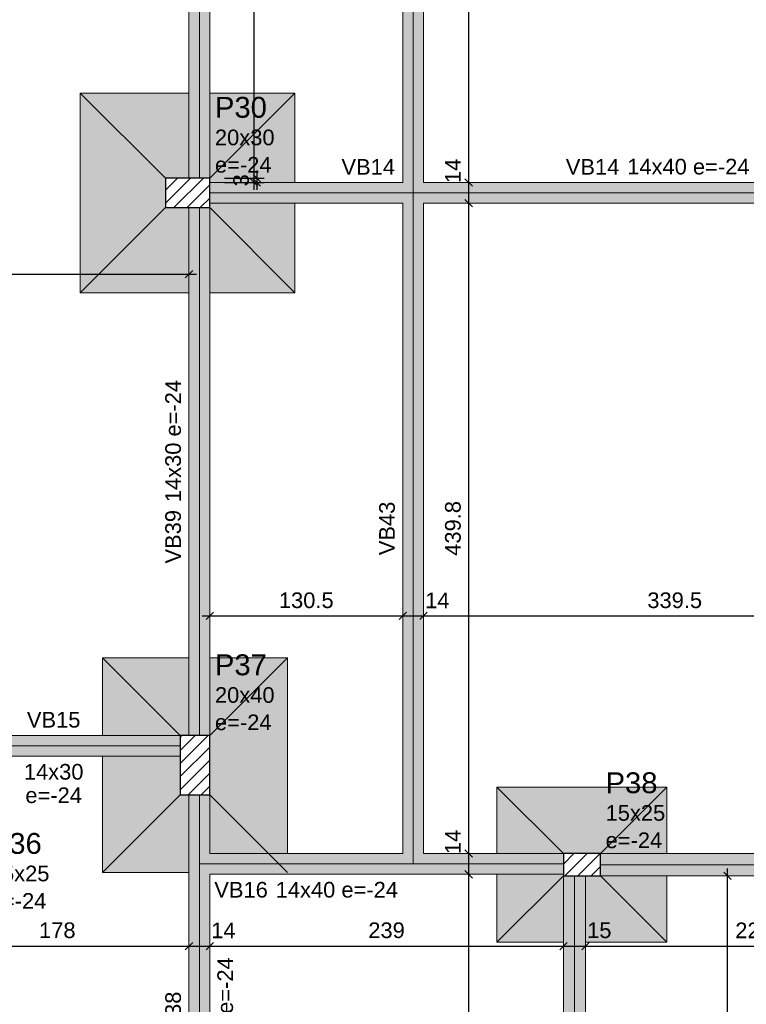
# Model space of a CAD drawing. Header units: millimetres. Extents: x 0 to 119, y 0 to 84.
# Tile 16 of 27: x 72 to 82, y 38 to 51. Entities that reach past the tile are written whole.
import ezdxf

# ---------------------------------------------------------------- set-up
doc = ezdxf.new("R2010")
doc.units = ezdxf.units.MM
doc.header["$MEASUREMENT"] = 0
doc.linetypes.add('NULL', pattern=[0])
doc.layers.get('0').update_dxf_attribs({"lineweight": 18})
for name, color, linetype, lineweight in [('FO-Cotas', 5, 'Continuous', 5), ('FO-Eixos', 5, 'Continuous', 5), ('FO-Hachura das sapatas', 43, 'Continuous', 5), ('FO-Hachura parede de concreto', 161, 'Continuous', 5), ('FO-Hachura pilar que passa', 19, 'Continuous', 5), ('FO-Hachura viga', 43, 'Continuous', 5), ('FO-Pilares', 4, 'Continuous', 30), ('FO-Seção das fundações', 9, 'Continuous', 5), ('FO-Textos das vigas', 7, 'Continuous', 5), ('FO-Textos dos pilares', 7, 'Continuous', 5), ('FO-Vigas', 1, 'Continuous', 20)]:
    doc.layers.add(name, color=color, linetype=linetype, lineweight=lineweight)
doc.styles.add('Arial', font='txt')
doc.dimstyles.new('UM_50.000000', dxfattribs={"dimtxt": 0.18, "dimasz": 0.1, "dimexe": 0.1, "dimexo": 0.2, "dimgap": 0, "dimtad": 1, "dimtih": 1, "dimtoh": 1, "dimdec": 1, "dimlfac": 50, "dimzin": 0, "dimdsep": 46, "dimtxsty": 'Standard', "dimcen": 0.09, "dimdle": 0.1, "dimadec": 1, "dimazin": 2, "dimtfac": 1, "dimtdec": 4, "dimtofl": 0, "dimtmove": 0, "dimatfit": 3, "dimfxl": 1, "dimtolj": 1, "dimarcsym": 0})

# ---------------------------------------------------------------- blocks, each defined once
blk = doc.blocks.new('_Oblique')
at = {"color": 0, "linetype": 'ByBlock', "lineweight": -2}
blk.add_line((-0.5, -0.5), (0.5, 0.5), dxfattribs=at)
blk = doc.blocks.new('*D98')
at = {"layer": 'Defpoints', "color": 0}
for p in [(70.675, 38.59), (74.235, 38.59), (74.235, 38.59)]:
    blk.add_point(p, dxfattribs=at)
at = {"layer": 'FO-Cotas', "color": 0, "lineweight": -2}
blk.add_line((70.575, 38.59), (74.335, 38.59), dxfattribs=at)
at = {"layer": 'FO-Cotas', "color": 0, "lineweight": -2, "xscale": 0.1, "yscale": 0.1, "zscale": 0.1, "rotation": 180}
blk.add_blockref('_Oblique', (70.675, 38.59), dxfattribs=at)
at = {"layer": 'FO-Cotas', "color": 0, "lineweight": -2, "xscale": 0.1, "yscale": 0.1, "zscale": 0.1}
blk.add_blockref('_Oblique', (74.235, 38.59), dxfattribs=at)
at = {"layer": 'FO-Cotas', "color": 7, "insert": (72.455, 38.802), "char_height": 0.2118, "attachment_point": 5, "rotation": 0.0057, "style": 'Arial'}
blk.add_mtext('\\A1;178', dxfattribs=at)
blk = doc.blocks.new('*D99')
at = {"layer": 'Defpoints', "color": 0}
for p in [(74.235, 38.59), (74.515, 38.59), (74.515, 38.59)]:
    blk.add_point(p, dxfattribs=at)
at = {"layer": 'FO-Cotas', "color": 0, "lineweight": -2}
blk.add_line((74.135, 38.59), (74.615, 38.59), dxfattribs=at)
at = {"layer": 'FO-Cotas', "color": 0, "lineweight": -2, "xscale": 0.1, "yscale": 0.1, "zscale": 0.1, "rotation": 180}
blk.add_blockref('_Oblique', (74.235, 38.59), dxfattribs=at)
at = {"layer": 'FO-Cotas', "color": 0, "lineweight": -2, "xscale": 0.1, "yscale": 0.1, "zscale": 0.1}
blk.add_blockref('_Oblique', (74.515, 38.59), dxfattribs=at)
at = {"layer": 'FO-Cotas', "color": 7, "insert": (74.7, 38.802), "char_height": 0.2118, "attachment_point": 5, "rotation": 0.0057, "style": 'Arial'}
blk.add_mtext('\\A1;14', dxfattribs=at)
blk = doc.blocks.new('*D100')
at = {"layer": 'Defpoints', "color": 0}
for p in [(74.515, 38.59), (79.295, 38.59), (79.295, 38.59)]:
    blk.add_point(p, dxfattribs=at)
at = {"layer": 'FO-Cotas', "color": 0, "lineweight": -2}
blk.add_line((74.415, 38.59), (79.395, 38.59), dxfattribs=at)
at = {"layer": 'FO-Cotas', "color": 0, "lineweight": -2, "xscale": 0.1, "yscale": 0.1, "zscale": 0.1, "rotation": 180}
blk.add_blockref('_Oblique', (74.515, 38.59), dxfattribs=at)
at = {"layer": 'FO-Cotas', "color": 0, "lineweight": -2, "xscale": 0.1, "yscale": 0.1, "zscale": 0.1}
blk.add_blockref('_Oblique', (79.295, 38.59), dxfattribs=at)
at = {"layer": 'FO-Cotas', "color": 7, "insert": (76.905, 38.802), "char_height": 0.2118, "attachment_point": 5, "rotation": 0.0057, "style": 'Arial'}
blk.add_mtext('\\A1;239', dxfattribs=at)
blk = doc.blocks.new('*D101')
at = {"layer": 'Defpoints', "color": 0}
for p in [(79.295, 38.59), (79.595, 38.59), (79.595, 38.59)]:
    blk.add_point(p, dxfattribs=at)
at = {"layer": 'FO-Cotas', "color": 0, "lineweight": -2}
blk.add_line((79.195, 38.59), (79.695, 38.59), dxfattribs=at)
at = {"layer": 'FO-Cotas', "color": 0, "lineweight": -2, "xscale": 0.1, "yscale": 0.1, "zscale": 0.1, "rotation": 180}
blk.add_blockref('_Oblique', (79.295, 38.59), dxfattribs=at)
at = {"layer": 'FO-Cotas', "color": 0, "lineweight": -2, "xscale": 0.1, "yscale": 0.1, "zscale": 0.1}
blk.add_blockref('_Oblique', (79.595, 38.59), dxfattribs=at)
at = {"layer": 'FO-Cotas', "color": 7, "insert": (79.781, 38.802), "char_height": 0.2118, "attachment_point": 5, "rotation": 0.0057, "style": 'Arial'}
blk.add_mtext('\\A1;15', dxfattribs=at)
blk = doc.blocks.new('*D102')
at = {"layer": 'Defpoints', "color": 0}
for p in [(79.595, 38.59), (84.136, 38.59), (84.136, 38.59)]:
    blk.add_point(p, dxfattribs=at)
at = {"layer": 'FO-Cotas', "color": 0, "lineweight": -2}
blk.add_line((79.495, 38.59), (84.236, 38.59), dxfattribs=at)
at = {"layer": 'FO-Cotas', "color": 0, "lineweight": -2, "xscale": 0.1, "yscale": 0.1, "zscale": 0.1, "rotation": 180}
blk.add_blockref('_Oblique', (79.595, 38.59), dxfattribs=at)
at = {"layer": 'FO-Cotas', "color": 0, "lineweight": -2, "xscale": 0.1, "yscale": 0.1, "zscale": 0.1}
blk.add_blockref('_Oblique', (84.136, 38.59), dxfattribs=at)
at = {"layer": 'FO-Cotas', "color": 7, "insert": (81.865, 38.802), "char_height": 0.2118, "attachment_point": 5, "rotation": 0.0057, "style": 'Arial'}
blk.add_mtext('\\A1;227', dxfattribs=at)
blk = doc.blocks.new('*D105')
at = {"layer": 'Defpoints', "color": 0}
for p in [(74.515, 43.054), (77.125, 43.054), (77.125, 43.054)]:
    blk.add_point(p, dxfattribs=at)
at = {"layer": 'FO-Cotas', "color": 0, "lineweight": -2}
blk.add_line((74.415, 43.054), (77.225, 43.054), dxfattribs=at)
at = {"layer": 'FO-Cotas', "color": 0, "lineweight": -2, "xscale": 0.1, "yscale": 0.1, "zscale": 0.1, "rotation": 180}
blk.add_blockref('_Oblique', (74.515, 43.054), dxfattribs=at)
at = {"layer": 'FO-Cotas', "color": 0, "lineweight": -2, "xscale": 0.1, "yscale": 0.1, "zscale": 0.1}
blk.add_blockref('_Oblique', (77.125, 43.054), dxfattribs=at)
at = {"layer": 'FO-Cotas', "color": 7, "insert": (75.82, 43.265), "char_height": 0.2118, "attachment_point": 5, "rotation": 0.0057, "style": 'Arial'}
blk.add_mtext('\\A1;130.5', dxfattribs=at)
blk = doc.blocks.new('*D106')
at = {"layer": 'Defpoints', "color": 0}
for p in [(77.125, 43.054), (77.405, 43.054), (77.405, 43.054)]:
    blk.add_point(p, dxfattribs=at)
at = {"layer": 'FO-Cotas', "color": 0, "lineweight": -2}
blk.add_line((77.025, 43.054), (77.505, 43.054), dxfattribs=at)
at = {"layer": 'FO-Cotas', "color": 0, "lineweight": -2, "xscale": 0.1, "yscale": 0.1, "zscale": 0.1, "rotation": 180}
blk.add_blockref('_Oblique', (77.125, 43.054), dxfattribs=at)
at = {"layer": 'FO-Cotas', "color": 0, "lineweight": -2, "xscale": 0.1, "yscale": 0.1, "zscale": 0.1}
blk.add_blockref('_Oblique', (77.405, 43.054), dxfattribs=at)
at = {"layer": 'FO-Cotas', "color": 7, "insert": (77.591, 43.265), "char_height": 0.2118, "attachment_point": 5, "rotation": 0.0057, "style": 'Arial'}
blk.add_mtext('\\A1;14', dxfattribs=at)
blk = doc.blocks.new('*D107')
at = {"layer": 'Defpoints', "color": 0}
for p in [(77.405, 43.054), (84.196, 43.054), (84.196, 43.054)]:
    blk.add_point(p, dxfattribs=at)
at = {"layer": 'FO-Cotas', "color": 0, "lineweight": -2}
blk.add_line((77.305, 43.054), (84.296, 43.054), dxfattribs=at)
at = {"layer": 'FO-Cotas', "color": 0, "lineweight": -2, "xscale": 0.1, "yscale": 0.1, "zscale": 0.1, "rotation": 180}
blk.add_blockref('_Oblique', (77.405, 43.054), dxfattribs=at)
at = {"layer": 'FO-Cotas', "color": 0, "lineweight": -2, "xscale": 0.1, "yscale": 0.1, "zscale": 0.1}
blk.add_blockref('_Oblique', (84.196, 43.054), dxfattribs=at)
at = {"layer": 'FO-Cotas', "color": 7, "insert": (80.8, 43.265), "char_height": 0.2118, "attachment_point": 5, "rotation": 0.0057, "style": 'Arial'}
blk.add_mtext('\\A1;339.5', dxfattribs=at)
blk = doc.blocks.new('*D109')
at = {"layer": 'Defpoints', "color": 0}
for p in [(27.819, 47.676), (74.235, 47.676), (74.235, 47.676)]:
    blk.add_point(p, dxfattribs=at)
at = {"layer": 'FO-Cotas', "color": 0, "lineweight": -2}
blk.add_line((27.719, 47.676), (74.335, 47.676), dxfattribs=at)
at = {"layer": 'FO-Cotas', "color": 0, "lineweight": -2, "xscale": 0.1, "yscale": 0.1, "zscale": 0.1, "rotation": 180}
blk.add_blockref('_Oblique', (27.819, 47.676), dxfattribs=at)
at = {"layer": 'FO-Cotas', "color": 0, "lineweight": -2, "xscale": 0.1, "yscale": 0.1, "zscale": 0.1}
blk.add_blockref('_Oblique', (74.235, 47.676), dxfattribs=at)
at = {"layer": 'FO-Cotas', "color": 7, "insert": (51.027, 47.887), "char_height": 0.2118, "attachment_point": 5, "rotation": 0.0057, "style": 'Arial'}
blk.add_mtext('\\A1;2320.8', dxfattribs=at)
blk = doc.blocks.new('*D174')
at = {"layer": 'Defpoints', "color": 0}
for p in [(75.115, 69.216), (75.115, 69.216), (75.115, 48.916)]:
    blk.add_point(p, dxfattribs=at)
at = {"layer": 'FO-Cotas', "color": 0, "lineweight": -2}
blk.add_line((75.115, 48.816), (75.115, 69.316), dxfattribs=at)
at = {"layer": 'FO-Cotas', "color": 0, "lineweight": -2, "xscale": 0.1, "yscale": 0.1, "zscale": 0.1}
for p, rotation in [((75.115, 69.216), 90), ((75.115, 48.916), 270)]:
    blk.add_blockref('_Oblique', p, dxfattribs=dict(at, rotation=rotation))
at = {"layer": 'FO-Cotas', "color": 7, "insert": (74.903, 59.066), "char_height": 0.2118, "attachment_point": 5, "rotation": 90, "style": 'Arial'}
blk.add_mtext('\\A1;1015', dxfattribs=at)
blk = doc.blocks.new('*D180')
at = {"layer": 'Defpoints', "color": 0}
for p in [(78.015, 39.56), (78.015, 39.56), (78.015, 35.121)]:
    blk.add_point(p, dxfattribs=at)
at = {"layer": 'FO-Cotas', "color": 0, "lineweight": -2}
blk.add_line((78.015, 35.021), (78.015, 39.66), dxfattribs=at)
at = {"layer": 'FO-Cotas', "color": 0, "lineweight": -2, "xscale": 0.1, "yscale": 0.1, "zscale": 0.1}
for p, rotation in [((78.015, 39.56), 90), ((78.015, 35.121), 270)]:
    blk.add_blockref('_Oblique', p, dxfattribs=dict(at, rotation=rotation))
at = {"layer": 'FO-Cotas', "color": 7, "insert": (77.803, 37.341), "char_height": 0.2118, "attachment_point": 5, "rotation": 90, "style": 'Arial'}
blk.add_mtext('\\A1;222', dxfattribs=at)
blk = doc.blocks.new('*D181')
at = {"layer": 'Defpoints', "color": 0}
for p in [(78.015, 39.84), (78.015, 39.84), (78.015, 39.56)]:
    blk.add_point(p, dxfattribs=at)
at = {"layer": 'FO-Cotas', "color": 0, "lineweight": -2}
blk.add_line((78.015, 39.46), (78.015, 39.94), dxfattribs=at)
at = {"layer": 'FO-Cotas', "color": 0, "lineweight": -2, "xscale": 0.1, "yscale": 0.1, "zscale": 0.1}
for p, rotation in [((78.015, 39.84), 90), ((78.015, 39.56), 270)]:
    blk.add_blockref('_Oblique', p, dxfattribs=dict(at, rotation=rotation))
at = {"layer": 'FO-Cotas', "color": 7, "insert": (77.803, 39.998), "char_height": 0.2118, "attachment_point": 5, "rotation": 90, "style": 'Arial'}
blk.add_mtext('\\A1;14', dxfattribs=at)
blk = doc.blocks.new('*D182')
at = {"layer": 'Defpoints', "color": 0}
for p in [(78.015, 48.636), (78.015, 48.636), (78.015, 39.84)]:
    blk.add_point(p, dxfattribs=at)
at = {"layer": 'FO-Cotas', "color": 0, "lineweight": -2}
blk.add_line((78.015, 39.74), (78.015, 48.736), dxfattribs=at)
at = {"layer": 'FO-Cotas', "color": 0, "lineweight": -2, "xscale": 0.1, "yscale": 0.1, "zscale": 0.1}
for p, rotation in [((78.015, 48.636), 90), ((78.015, 39.84), 270)]:
    blk.add_blockref('_Oblique', p, dxfattribs=dict(at, rotation=rotation))
at = {"layer": 'FO-Cotas', "color": 7, "insert": (77.803, 44.238), "char_height": 0.2118, "attachment_point": 5, "rotation": 90, "style": 'Arial'}
blk.add_mtext('\\A1;439.8', dxfattribs=at)
blk = doc.blocks.new('*D183')
at = {"layer": 'Defpoints', "color": 0}
for p in [(78.015, 48.916), (78.015, 48.916), (78.015, 48.636)]:
    blk.add_point(p, dxfattribs=at)
at = {"layer": 'FO-Cotas', "color": 0, "lineweight": -2}
blk.add_line((78.015, 48.536), (78.015, 49.016), dxfattribs=at)
at = {"layer": 'FO-Cotas', "color": 0, "lineweight": -2, "xscale": 0.1, "yscale": 0.1, "zscale": 0.1}
for p, rotation in [((78.015, 48.916), 90), ((78.015, 48.636), 270)]:
    blk.add_blockref('_Oblique', p, dxfattribs=dict(at, rotation=rotation))
at = {"layer": 'FO-Cotas', "color": 7, "insert": (77.803, 49.073), "char_height": 0.2118, "attachment_point": 5, "rotation": 90, "style": 'Arial'}
blk.add_mtext('\\A1;14', dxfattribs=at)
blk = doc.blocks.new('*D184')
at = {"layer": 'Defpoints', "color": 0}
for p in [(78.015, 57.876), (78.015, 57.876), (78.015, 48.916)]:
    blk.add_point(p, dxfattribs=at)
at = {"layer": 'FO-Cotas', "color": 0, "lineweight": -2}
blk.add_line((78.015, 48.816), (78.015, 57.976), dxfattribs=at)
at = {"layer": 'FO-Cotas', "color": 0, "lineweight": -2, "xscale": 0.1, "yscale": 0.1, "zscale": 0.1}
for p, rotation in [((78.015, 57.876), 90), ((78.015, 48.916), 270)]:
    blk.add_blockref('_Oblique', p, dxfattribs=dict(at, rotation=rotation))
at = {"layer": 'FO-Cotas', "color": 7, "insert": (77.803, 53.396), "char_height": 0.2118, "attachment_point": 5, "rotation": 90, "style": 'Arial'}
blk.add_mtext('\\A1;448', dxfattribs=at)
blk = doc.blocks.new('*D189')
at = {"layer": 'Defpoints', "color": 0}
for p in [(81.512, 39.54), (81.512, 39.54), (81.512, 35.121)]:
    blk.add_point(p, dxfattribs=at)
at = {"layer": 'FO-Cotas', "color": 0, "lineweight": -2}
blk.add_line((81.512, 35.021), (81.512, 39.64), dxfattribs=at)
at = {"layer": 'FO-Cotas', "color": 0, "lineweight": -2, "xscale": 0.1, "yscale": 0.1, "zscale": 0.1}
for p, rotation in [((81.512, 39.54), 90), ((81.512, 35.121), 270)]:
    blk.add_blockref('_Oblique', p, dxfattribs=dict(at, rotation=rotation))
at = {"layer": 'FO-Cotas', "color": 7, "insert": (81.301, 37.331), "char_height": 0.2118, "attachment_point": 5, "rotation": 90, "style": 'Arial'}
blk.add_mtext('\\A1;221', dxfattribs=at)
blk = doc.blocks.new('*D221')
at = {"layer": 'Defpoints', "color": 0}
for p in [(74.515, 48.976), (74.515, 48.916), (75.151, 48.916)]:
    blk.add_point(p, dxfattribs=at)
at = {"layer": 'FO-Cotas', "color": 0, "lineweight": -2}
for p, q in [((75.151, 49.076), (75.151, 48.816)), ((74.715, 48.976), (75.251, 48.976)), ((74.715, 48.916), (75.251, 48.916))]:
    blk.add_line(p, q, dxfattribs=at)
at = {"layer": 'FO-Cotas', "color": 0, "lineweight": -2, "xscale": 0.1, "yscale": 0.1, "zscale": 0.1}
for p, rotation in [((75.151, 48.976), 90), ((75.151, 48.916), 270)]:
    blk.add_blockref('_Oblique', p, dxfattribs=dict(at, rotation=rotation))
at = {"layer": 'FO-Cotas', "color": 7, "insert": (74.939, 48.946), "char_height": 0.2118, "attachment_point": 5, "rotation": 90, "style": 'Arial'}
blk.add_mtext('\\A1;3', dxfattribs=at)

msp = doc.modelspace()

# ---------------------------------------------------------------- hatches: boundary and pattern name
at = {"layer": 'FO-Hachura das sapatas', "linetype": 'Continuous'}
h = msp.add_hatch(color=43, dxfattribs=at)
h.paths.add_polyline_path([(72.7652, 50.1256), (72.7652, 47.4256), (75.6652, 47.4256), (75.6652, 50.1256), (72.7652, 50.1256)])
h.paths.add_polyline_path([(74.5148, 48.9756), (74.5148, 50.1256), (74.2348, 50.1256), (74.2348, 48.9756), (73.9152, 48.9756), (73.9152, 48.5756), (74.2348, 48.5756), (74.2348, 47.4256), (74.5148, 47.4256), (74.5148, 48.5756), (74.5152, 48.5756), (74.5152, 48.6356), (75.6652, 48.6356), (75.6652, 48.9156), (74.5152, 48.9156), (74.5152, 48.9756), (74.5148, 48.9756)], flags=0)
h = msp.add_hatch(color=43, dxfattribs=at)
h.paths.add_polyline_path([(73.0652, 39.5856), (75.5652, 39.5856), (75.5652, 42.4856), (73.0652, 42.4856), (73.0652, 39.5856)])
h.paths.add_polyline_path([(74.5152, 40.6356), (74.5152, 41.4356), (74.5148, 41.4356), (74.5148, 42.4856), (74.2348, 42.4856), (74.2348, 41.4356), (73.0652, 41.4356), (73.0652, 41.1556), (74.1152, 41.1556), (74.1152, 40.6356), (74.2348, 40.6356), (74.2348, 39.5856), (75.5652, 39.5856), (75.5652, 39.8404), (74.5148, 39.8404), (74.5148, 40.6356), (74.5152, 40.6356)], flags=0)
h = msp.add_hatch(color=43, dxfattribs=at)
h.paths.add_polyline_path([(80.6952, 38.6404), (80.6952, 40.7404), (78.3952, 40.7404), (78.3952, 38.6404), (80.6952, 38.6404)])
h.paths.add_polyline_path([(78.3952, 39.5604), (79.2952, 39.5604), (79.2952, 38.6404), (79.5952, 38.6404), (79.5952, 39.5404), (80.6952, 39.5404), (80.6952, 39.8404), (78.3952, 39.8404), (78.3952, 39.5604)], flags=0)
at = {"layer": 'FO-Hachura parede de concreto', "linetype": 'Continuous'}
for points in [[(83.7352, 39.8404), (83.7352, 39.8404), (79.7952, 39.8404), (79.7952, 39.5404), (83.7352, 39.5404), (83.7352, 39.8404)], [(79.595, 39.5404), (79.595, 39.5404), (79.2952, 39.5404), (79.2952, 35.3208), (79.595, 35.3208), (79.595, 39.5404)]]:
    msp.add_hatch(color=161, dxfattribs=at).paths.add_polyline_path(points)
at = {"layer": 'FO-Hachura pilar que passa', "linetype": 'Continuous'}
h = msp.add_hatch(dxfattribs=at)
h.set_pattern_fill('ANSI31', color=19, style=0)
h.paths.add_polyline_path([(73.9152, 48.9756), (73.9152, 48.7756), (73.9152, 48.5756), (74.2152, 48.5756), (74.5152, 48.5756), (74.5152, 48.7756), (74.5152, 48.9756), (74.2152, 48.9756)])
h = msp.add_hatch(dxfattribs=at)
h.set_pattern_fill('ANSI31', color=19, style=0)
h.paths.add_polyline_path([(74.1152, 40.6356), (74.3152, 40.6356), (74.5152, 40.6356), (74.5152, 41.0356), (74.5152, 41.4356), (74.3152, 41.4356), (74.1152, 41.4356), (74.1152, 41.0356)])
h = msp.add_hatch(dxfattribs=at)
h.set_pattern_fill('ANSI31', color=19, style=0)
h.paths.add_polyline_path([(79.7952, 39.5404), (79.7952, 39.6904), (79.7952, 39.8404), (79.5452, 39.8404), (79.2952, 39.8404), (79.2952, 39.6904), (79.2952, 39.5404), (79.5452, 39.5404)])
at = {"layer": 'FO-Hachura viga', "linetype": 'Continuous'}
for points in [[(77.4052, 48.9156), (77.4052, 48.9156), (77.4052, 57.8554), (77.1252, 57.8554), (77.1252, 48.9156), (77.2652, 48.7756), (77.4052, 48.9156)], [(74.5148, 55.9754), (74.5148, 55.9754), (74.2348, 55.9754), (74.2348, 48.9756), (74.5148, 48.9756), (74.5148, 55.9754)], [(77.2652, 48.7756), (77.2652, 48.7756), (77.1252, 48.9156), (74.5152, 48.9156), (74.5152, 48.6356), (77.125, 48.6356), (77.2652, 48.7756)], [(83.736, 48.9156), (83.736, 48.9156), (77.4052, 48.9156), (77.2652, 48.7756), (77.4052, 48.6356), (83.736, 48.6356), (83.736, 48.9156)], [(77.4052, 39.8404), (77.4052, 39.8404), (77.4052, 48.6356), (77.2652, 48.7756), (77.125, 48.6356), (77.1252, 39.8404), (77.2652, 39.7004), (77.4052, 39.8404)], [(74.5148, 48.5756), (74.5148, 48.5756), (74.2348, 48.5756), (74.2348, 41.4356), (74.5148, 41.4356), (74.5148, 48.5756)], [(74.1152, 41.4356), (74.1152, 41.4356), (70.6952, 41.4356), (70.6952, 41.1556), (74.1152, 41.1556), (74.1152, 41.4356)], [(74.5148, 39.8404), (74.5148, 39.8404), (74.5148, 40.6356), (74.2348, 40.6356), (74.2348, 39.7004), (74.3748, 39.7004), (74.5148, 39.8404)], [(77.2652, 39.7004), (77.2652, 39.7004), (77.1252, 39.8404), (74.5148, 39.8404), (74.3748, 39.7004), (74.5148, 39.5604), (77.2652, 39.5604), (77.2652, 39.7004)], [(79.2952, 39.8404), (79.2952, 39.8404), (77.4052, 39.8404), (77.2652, 39.7004), (77.2652, 39.5604), (79.2952, 39.5604), (79.2952, 39.8404)], [(74.5148, 39.5604), (74.5148, 39.5604), (74.3748, 39.7004), (74.2348, 39.7004), (74.2348, 35.6628), (74.5148, 35.6628), (74.5148, 39.5604)]]:
    msp.add_hatch(color=43, dxfattribs=at).paths.add_polyline_path(points)

# ---------------------------------------------------------------- linework, layer by layer
at = {"layer": 'FO-Eixos'}
for p, q in [((77.2652, 48.7756), (77.2652, 57.8556)), ((74.3748, 48.9756), (74.3748, 55.9756)), ((74.5152, 48.7756), (77.2652, 48.7756)), ((77.2652, 48.7756), (83.7358, 48.7756)), ((77.2652, 39.7004), (77.2652, 48.7756)), ((74.3748, 41.4356), (74.3748, 48.5756)), ((70.6952, 41.2956), (74.1152, 41.2956)), ((74.3748, 39.7004), (74.3748, 40.6356)), ((74.3748, 39.7004), (77.2652, 39.7004)), ((74.3748, 35.6626), (74.3748, 39.7004)), ((77.2652, 39.7004), (79.2952, 39.7004)), ((79.7952, 39.6904), (83.7352, 39.6904)), ((79.4452, 35.3208), (79.4452, 39.5404))]:
    msp.add_line(p, q, dxfattribs=at)
at = {"layer": 'FO-Pilares'}
for points in [[(73.9152, 48.9756), (73.9152, 48.7756), (73.9152, 48.5756), (74.2152, 48.5756), (74.5152, 48.5756), (74.5152, 48.7756), (74.5152, 48.9756), (74.2152, 48.9756), (73.9152, 48.9756)], [(74.1152, 40.6356), (74.3152, 40.6356), (74.5152, 40.6356), (74.5152, 41.0356), (74.5152, 41.4356), (74.3152, 41.4356), (74.1152, 41.4356), (74.1152, 41.0356), (74.1152, 40.6356)], [(79.7952, 39.5404), (79.7952, 39.6904), (79.7952, 39.8404), (79.5452, 39.8404), (79.2952, 39.8404), (79.2952, 39.6904), (79.2952, 39.5404), (79.5452, 39.5404), (79.7952, 39.5404)]]:
    msp.add_lwpolyline(points, close=True, dxfattribs=at)
at = {"layer": 'FO-Seção das fundações'}
for p, q in [((72.7652, 50.1256), (73.9152, 48.9756)), ((75.6652, 50.1256), (74.5152, 48.9756)), ((72.7652, 47.4256), (73.9152, 48.5756)), ((75.6652, 47.4256), (74.5152, 48.5756)), ((73.0652, 42.4856), (74.1152, 41.4356)), ((75.5652, 42.4856), (74.5152, 41.4356)), ((73.0652, 39.5856), (74.1152, 40.6356)), ((75.5652, 39.5856), (74.5152, 40.6356)), ((78.3952, 40.7404), (79.2952, 39.8404)), ((80.6952, 40.7404), (79.7952, 39.8404)), ((78.3952, 38.6404), (79.2952, 39.5404)), ((80.6952, 38.6404), (79.7952, 39.5404))]:
    msp.add_line(p, q, dxfattribs=at)
for points in [[(72.7652, 50.1256), (72.7652, 47.4256)], [(72.7652, 50.1256), (74.2348, 50.1256)], [(74.5148, 50.1256), (75.6652, 50.1256)], [(75.6652, 48.9156), (75.6652, 50.1256)], [(75.6652, 47.4256), (75.6652, 48.6356)], [(74.2348, 47.4256), (72.7652, 47.4256)], [(75.6652, 47.4256), (74.5148, 47.4256)], [(73.0652, 42.4856), (73.0652, 41.4356)], [(73.0652, 42.4856), (74.2348, 42.4856)], [(74.5148, 42.4856), (75.5652, 42.4856)], [(75.5652, 39.8404), (75.5652, 42.4856)], [(73.0652, 41.1556), (73.0652, 39.5856)], [(78.3952, 40.7404), (80.6952, 40.7404)], [(78.3952, 40.7404), (78.3952, 39.8404)], [(80.6952, 39.8404), (80.6952, 40.7404)], [(74.2348, 39.5856), (73.0652, 39.5856)], [(78.3952, 39.5604), (78.3952, 38.6404)], [(80.6952, 38.6404), (80.6952, 39.5404)], [(79.2952, 38.6404), (78.3952, 38.6404)], [(80.6952, 38.6404), (79.5952, 38.6404)]]:
    msp.add_lwpolyline(points, dxfattribs=at)
at = {"layer": 'FO-Vigas'}
for p, q in [((77.1252, 48.9156), (77.1252, 57.8556)), ((77.4052, 48.9156), (77.4052, 57.8556)), ((74.2348, 48.9756), (74.2348, 55.9756)), ((74.5148, 48.9756), (74.5148, 55.9756)), ((74.5152, 48.9156), (77.1252, 48.9156)), ((77.4052, 48.9156), (83.736, 48.9156)), ((74.5152, 48.6356), (77.1252, 48.6356)), ((77.1252, 39.8404), (77.1252, 48.6356)), ((77.4052, 48.6356), (83.736, 48.6356)), ((77.4052, 39.8404), (77.4052, 48.6356)), ((74.2348, 41.4356), (74.2348, 48.5756)), ((74.5148, 41.4356), (74.5148, 48.5756)), ((70.6952, 41.4356), (74.1152, 41.4356)), ((70.6952, 41.1556), (74.1152, 41.1556)), ((74.2348, 39.7004), (74.2348, 40.6356)), ((74.5148, 39.8404), (74.5148, 40.6356)), ((74.5148, 39.8404), (77.1252, 39.8404)), ((77.4052, 39.8404), (79.2952, 39.8404)), ((79.7952, 39.8404), (83.7352, 39.8404)), ((74.2348, 35.6626), (74.2348, 39.7004)), ((74.5148, 39.5604), (77.2652, 39.5604)), ((74.5148, 35.6626), (74.5148, 39.5604)), ((77.2652, 39.5604), (79.2952, 39.5604)), ((79.2952, 35.3208), (79.2952, 39.5404)), ((79.5952, 35.3208), (79.5952, 39.5404)), ((79.7952, 39.5404), (83.7352, 39.5404))]:
    msp.add_line(p, q, dxfattribs=at)

# ---------------------------------------------------------------- texts
at = {"layer": 'FO-Textos das vigas', "linetype": 'NULL', "char_height": 0.2118, "line_spacing_factor": 0.798, "style": 'Arial'}
for s, insert, width, attachment_point in [('VB14', (77.0196, 49.0215), 1.418848, 9), ('VB14', (80.0516, 49.0215), 1.418848, 9), ('14x40 e=-24', (80.1576, 49.0215), 3.240977, 7), ('VB15', (72.4056, 41.5415), 1.418848, 8), ('14x30', (72.4056, 40.8375), 1.580273, 8), ('e=-24', (72.4056, 40.5205), 1.499561, 8), ('VB16', (75.3006, 39.2425), 1.418848, 9), ('14x40 e=-24', (75.4066, 39.2425), 3.240977, 7)]:
    msp.add_mtext(s, dxfattribs=dict(at, insert=insert, width=width, attachment_point=attachment_point))
at = {"layer": 'FO-Textos das vigas', "linetype": 'NULL', "char_height": 0.2118, "rotation": 90.00021, "line_spacing_factor": 0.798, "style": 'Arial'}
for s, insert, width, attachment_point in [('14x30 e=-24', (74.1287, 44.5926), 3.240977, 7), ('VB43', (77.0197, 44.2376), 1.418848, 8), ('VB39', (74.1287, 44.4866), 1.418848, 9), ('14x40 e=-24', (74.8327, 37.6116), 3.240977, 8), ('VB38', (74.1287, 37.6116), 1.418848, 8)]:
    msp.add_mtext(s, dxfattribs=dict(at, insert=insert, width=width, attachment_point=attachment_point))
at = {"layer": 'FO-Textos dos pilares', "linetype": 'NULL', "attachment_point": 7, "line_spacing_factor": 0.798, "style": 'Arial'}
for s, insert, char_height, width in [('P30', (74.5856, 49.7878), 0.2824, 1.387852), ('20x30', (74.5856, 49.4165), 0.2118, 1.580273), ('e=-24', (74.5856, 49.0465), 0.2118, 1.499561), ('P37', (74.5856, 42.2478), 0.2824, 1.387852), ('20x40', (74.5856, 41.8765), 0.2118, 1.580273), ('e=-24', (74.5856, 41.5065), 0.2118, 1.499561), ('P38', (79.8656, 40.6528), 0.2824, 1.387852), ('15x25', (79.8656, 40.2815), 0.2118, 1.580273), ('P36', (71.5426, 39.8328), 0.2824, 1.387852), ('e=-24', (79.8656, 39.9115), 0.2118, 1.499561), ('15x25', (71.5426, 39.4625), 0.2118, 1.580273), ('e=-24', (71.5426, 39.0915), 0.2118, 1.499561)]:
    msp.add_mtext(s, dxfattribs=dict(at, insert=insert, char_height=char_height, width=width))

# ---------------------------------------------------------------- dimensions: what is measured, and where the dimension line sits
at = {"layer": 'FO-Cotas'}
for base, p1, p2, override, picture, middle in [((75.1152, 69.2156), (75.1152, 48.9156), (75.1152, 69.2156), {"dimtxt": 0.2118, "dimasz": 0.1, "dimexe": 0.1, "dimexo": 0.2, "dimtad": 1, "dimtih": 0, "dimtoh": 0, "dimdec": 1, "dimlfac": 50, "dimzin": 8, "dimtxsty": 'Arial', "dimblk": 'Oblique', "dimblk1": 'Oblique', "dimblk2": 'Oblique', "dimsah": 1, "dimdle": 0.1, "dimse1": 1, "dimse2": 1, "dimclrt": 7, "dimadec": 1, "dimazin": 3, "dimtmove": 2, "dimldrblk": 'Oblique'}, '*D174', (74.9034, 59.0656)), ((78.0152, 57.8756), (78.0152, 48.9156), (78.0152, 57.8756), {"dimtxt": 0.2118, "dimasz": 0.1, "dimexe": 0.1, "dimexo": 0.2, "dimtad": 1, "dimtih": 0, "dimtoh": 0, "dimdec": 1, "dimlfac": 50, "dimzin": 8, "dimtxsty": 'Arial', "dimblk": 'Oblique', "dimblk1": 'Oblique', "dimblk2": 'Oblique', "dimsah": 1, "dimdle": 0.1, "dimse1": 1, "dimse2": 1, "dimclrt": 7, "dimadec": 1, "dimazin": 3, "dimtmove": 2, "dimldrblk": 'Oblique'}, '*D184', (77.8034, 53.3956)), ((78.0152, 48.9156), (78.0152, 48.6356), (78.0152, 48.9156), {"dimtxt": 0.2118, "dimasz": 0.1, "dimexe": 0.1, "dimexo": 0.2, "dimtad": 1, "dimtih": 0, "dimtoh": 0, "dimdec": 1, "dimlfac": 50, "dimzin": 8, "dimtxsty": 'Arial', "dimblk": 'Oblique', "dimblk1": 'Oblique', "dimblk2": 'Oblique', "dimsah": 1, "dimdle": 0.1, "dimse1": 1, "dimse2": 1, "dimclrt": 7, "dimadec": 1, "dimazin": 3, "dimtmove": 2, "dimldrblk": 'Oblique'}, '*D183', (77.8034, 49.0729)), ((75.1506, 48.9156), (74.5152, 48.9756), (74.5152, 48.9156), {"dimtxt": 0.2118, "dimasz": 0.1, "dimexe": 0.1, "dimexo": 0.2, "dimtad": 1, "dimtih": 0, "dimtoh": 0, "dimdec": 1, "dimlfac": 50, "dimzin": 8, "dimtxsty": 'Arial', "dimblk": 'Oblique', "dimblk1": 'Oblique', "dimblk2": 'Oblique', "dimsah": 1, "dimdle": 0.1, "dimse1": 0, "dimse2": 0, "dimclrt": 7, "dimadec": 1, "dimazin": 3, "dimtmove": 2, "dimldrblk": 'Oblique'}, '*D221', (74.9388, 48.9456)), ((78.0152, 48.6356), (78.0152, 39.8404), (78.0152, 48.6356), {"dimtxt": 0.2118, "dimasz": 0.1, "dimexe": 0.1, "dimexo": 0.2, "dimtad": 1, "dimtih": 0, "dimtoh": 0, "dimdec": 1, "dimlfac": 50, "dimzin": 8, "dimtxsty": 'Arial', "dimblk": 'Oblique', "dimblk1": 'Oblique', "dimblk2": 'Oblique', "dimsah": 1, "dimdle": 0.1, "dimse1": 1, "dimse2": 1, "dimclrt": 7, "dimadec": 1, "dimazin": 3, "dimtmove": 2, "dimldrblk": 'Oblique'}, '*D182', (77.8034, 44.238)), ((78.0152, 39.8404), (78.0152, 39.5604), (78.0152, 39.8404), {"dimtxt": 0.2118, "dimasz": 0.1, "dimexe": 0.1, "dimexo": 0.2, "dimtad": 1, "dimtih": 0, "dimtoh": 0, "dimdec": 1, "dimlfac": 50, "dimzin": 8, "dimtxsty": 'Arial', "dimblk": 'Oblique', "dimblk1": 'Oblique', "dimblk2": 'Oblique', "dimsah": 1, "dimdle": 0.1, "dimse1": 1, "dimse2": 1, "dimclrt": 7, "dimadec": 1, "dimazin": 3, "dimtmove": 2, "dimldrblk": 'Oblique'}, '*D181', (77.8034, 39.9977)), ((78.0152, 39.5604), (78.0152, 35.1208), (78.0152, 39.5604), {"dimtxt": 0.2118, "dimasz": 0.1, "dimexe": 0.1, "dimexo": 0.2, "dimtad": 1, "dimtih": 0, "dimtoh": 0, "dimdec": 1, "dimlfac": 50, "dimzin": 8, "dimtxsty": 'Arial', "dimblk": 'Oblique', "dimblk1": 'Oblique', "dimblk2": 'Oblique', "dimsah": 1, "dimdle": 0.1, "dimse1": 1, "dimse2": 1, "dimclrt": 7, "dimadec": 1, "dimazin": 3, "dimtmove": 2, "dimldrblk": 'Oblique'}, '*D180', (77.8034, 37.3406)), ((81.5124, 39.5404), (81.5124, 35.1208), (81.5124, 39.5404), {"dimtxt": 0.2118, "dimasz": 0.1, "dimexe": 0.1, "dimexo": 0.2, "dimtad": 1, "dimtih": 0, "dimtoh": 0, "dimdec": 1, "dimlfac": 50, "dimzin": 8, "dimtxsty": 'Arial', "dimblk": 'Oblique', "dimblk1": 'Oblique', "dimblk2": 'Oblique', "dimsah": 1, "dimdle": 0.1, "dimse1": 1, "dimse2": 1, "dimclrt": 7, "dimadec": 1, "dimazin": 3, "dimtmove": 2, "dimldrblk": 'Oblique'}, '*D189', (81.3006, 37.3306))]:
    dim = msp.add_linear_dim(base=base, p1=p1, p2=p2, angle=90, dimstyle='UM_50.000000', override=override, dxfattribs=at)
    dim.commit()
    dim.dimension.update_dxf_attribs({"geometry": picture, "text_midpoint": middle, "dimtype": 160, "text_rotation": 90})
for base, p1, p2, picture, middle in [((74.2348, 47.6756), (27.8186, 47.6756), (74.2348, 47.6756), '*D109', (51.0267, 47.8874)), ((77.1252, 43.0536), (74.5148, 43.0536), (77.1252, 43.0536), '*D105', (75.82, 43.2654)), ((77.4052, 43.0536), (77.1252, 43.0536), (77.4052, 43.0536), '*D106', (77.5905, 43.2654)), ((84.1956, 43.0536), (77.4052, 43.0536), (84.1956, 43.0536), '*D107', (80.8004, 43.2654)), ((74.2348, 38.5904), (70.6752, 38.5904), (74.2348, 38.5904), '*D98', (72.455, 38.8022)), ((74.5148, 38.5904), (74.2348, 38.5904), (74.5148, 38.5904), '*D99', (74.7001, 38.8022)), ((79.2952, 38.5904), (74.5148, 38.5904), (79.2952, 38.5904), '*D100', (76.905, 38.8022)), ((79.5952, 38.5904), (79.2952, 38.5904), (79.5952, 38.5904), '*D101', (79.7805, 38.8022)), ((84.1356, 38.5904), (79.5952, 38.5904), (84.1356, 38.5904), '*D102', (81.8654, 38.8022))]:
    dim = msp.add_linear_dim(base=base, p1=p1, p2=p2, dimstyle='UM_50.000000', override={"dimtxt": 0.2118, "dimasz": 0.1, "dimexe": 0.1, "dimexo": 0.2, "dimtad": 1, "dimtih": 0, "dimtoh": 0, "dimdec": 1, "dimlfac": 50, "dimzin": 8, "dimtxsty": 'Arial', "dimblk": 'Oblique', "dimblk1": 'Oblique', "dimblk2": 'Oblique', "dimsah": 1, "dimdle": 0.1, "dimse1": 1, "dimse2": 1, "dimclrt": 7, "dimadec": 1, "dimazin": 3, "dimtmove": 2, "dimldrblk": 'Oblique'}, dxfattribs=at)
    dim.commit()
    dim.dimension.update_dxf_attribs({"geometry": picture, "text_midpoint": middle, "dimtype": 160, "text_rotation": 0.00573})

doc.saveas('drawing.dxf')
